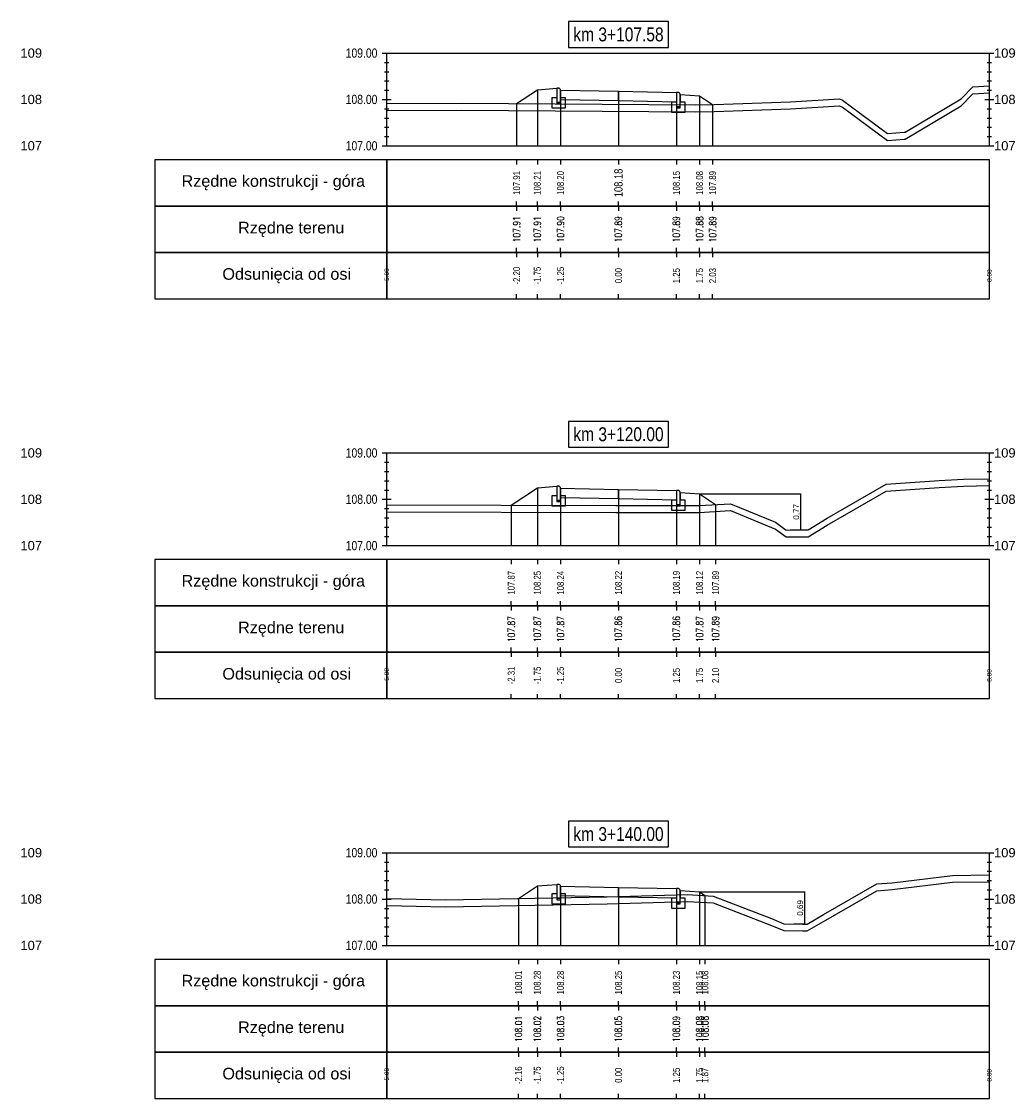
# Model space of a CAD drawing. Extents: x 7537626 to 7538805, y 5722894 to 5725486.
# Tile 55 of 90: x 7538474 to 7538496, y 5725387 to 5725410. Entities that reach past the tile are written whole.
import ezdxf

# ---------------------------------------------------------------- set-up
doc = ezdxf.new("R2010")
doc.units = 0
doc.header["$PDMODE"] = 35
doc.header["$PDSIZE"] = 0.3
for name, color, linetype in [('C-DROGI-PROFILE', 7, 'Continuous'), ('C-DROGI-PROFILE-ETYKIETY', 7, 'Continuous'), ('C-DROGI-PRZEKROJE-ETYKIETY', 7, 'Continuous'), ('C-POPRZECZKA-przekrój', 2, 'Continuous'), ('C-POPRZECZKA-widok', 1, 'Continuous')]:
    doc.layers.add(name, color=color, linetype=linetype)
for name, color, linetype, true_color in [('C-humus', 7, 'Continuous', 0x003df5), ('C-Teren', 7, 'Continuous', 0x005716), ('poprzeczki', 7, 'Continuous', 0x0000d6)]:
    doc.layers.add(name, color=color, linetype=linetype, true_color=true_color)
doc.styles.add('2mm08', font='arial.ttf', dxfattribs={"width": 0.8})
doc.styles.add('opis_50', font='arial.ttf', dxfattribs={"height": 0.125})
doc.styles.get("Standard").update_dxf_attribs({"font": 'arial.ttf'})
doc.dimstyles.new('OPIS_50', dxfattribs={"dimscale": 0.5, "dimtxt": 0.125, "dimasz": 0.25, "dimexe": 0.1, "dimexo": 0.15, "dimgap": 0.1, "dimtad": 1, "dimzin": 0, "dimtxsty": 'opis_50', "dimblk": 'ARCHTICK', "dimcen": 0.15, "dimdle": 0.1, "dimaunit": 2, "dimadec": 4, "dimazin": 0, "dimtfac": 1, "dimtmove": 0, "dimatfit": 3, "dimfxl": 1, "dimarcsym": 0})

# ---------------------------------------------------------------- blocks, each defined once
blk = doc.blocks.new('_ArchTick')
at = {"color": 0, "linetype": 'ByBlock', "const_width": 0.15}
blk.add_lwpolyline([(-0.5, -0.5), (0.5, 0.5)], dxfattribs=at)
blk = doc.blocks.new('*D153')
at = {"layer": 'Defpoints', "color": 0, "transparency": 16777216}
for p in [(7538489.068, 5725399.83), (7538491.124, 5725399.058), (7538491.248, 5725399.058)]:
    blk.add_point(p, dxfattribs=at)
at = {"layer": 'poprzeczki', "color": 0, "lineweight": -2, "transparency": 16777216}
for p, q in [((7538489.083, 5725399.83), (7538491.258, 5725399.83)), ((7538491.248, 5725399.84), (7538491.248, 5725399.048)), ((7538491.139, 5725399.058), (7538491.258, 5725399.058))]:
    blk.add_line(p, q, dxfattribs=at)
at = {"layer": 'poprzeczki', "color": 0, "lineweight": -2, "transparency": 16777216, "xscale": 0.025, "yscale": 0.025, "zscale": 0.025}
for p, rotation in [((7538491.248, 5725399.83), 90), ((7538491.248, 5725399.058), 270)]:
    blk.add_blockref('_ArchTick', p, dxfattribs=dict(at, rotation=rotation))
at = {"layer": 'poprzeczki', "color": 0, "transparency": 16777216, "insert": (7538491.163, 5725399.444), "char_height": 0.125, "attachment_point": 5, "rotation": 90, "style": 'opis_50'}
blk.add_mtext('0,77', dxfattribs=at)
blk = doc.blocks.new('*D154')
at = {"layer": 'Defpoints', "color": 0, "transparency": 16777216}
for p in [(7538489.068, 5725391.243), (7538491.084, 5725390.556), (7538491.333, 5725390.556)]:
    blk.add_point(p, dxfattribs=at)
at = {"layer": 'poprzeczki', "color": 0, "lineweight": -2, "transparency": 16777216}
for p, q in [((7538489.083, 5725391.243), (7538491.343, 5725391.243)), ((7538491.333, 5725391.253), (7538491.333, 5725390.546)), ((7538491.099, 5725390.556), (7538491.343, 5725390.556))]:
    blk.add_line(p, q, dxfattribs=at)
at = {"layer": 'poprzeczki', "color": 0, "lineweight": -2, "transparency": 16777216, "xscale": 0.025, "yscale": 0.025, "zscale": 0.025}
for p, rotation in [((7538491.333, 5725391.243), 90), ((7538491.333, 5725390.556), 270)]:
    blk.add_blockref('_ArchTick', p, dxfattribs=dict(at, rotation=rotation))
at = {"layer": 'poprzeczki', "color": 0, "transparency": 16777216, "insert": (7538491.248, 5725390.899), "char_height": 0.125, "attachment_point": 5, "rotation": 90, "style": 'opis_50'}
blk.add_mtext('0,69', dxfattribs=at)

msp = doc.modelspace()

# ---------------------------------------------------------------- linework, layer by layer
at = {"layer": 'C-DROGI-PROFILE', "color": 7, "linetype": 'Continuous', "lineweight": -3}
for p, q in [((7538485.122, 5725407.039), (7538485.122, 5725406.939)), ((7538485.568, 5725407.039), (7538485.568, 5725406.939)), ((7538486.068, 5725407.039), (7538486.068, 5725406.939)), ((7538487.318, 5725407.039), (7538487.318, 5725406.939)), ((7538488.568, 5725407.039), (7538488.568, 5725406.939)), ((7538489.068, 5725407.039), (7538489.068, 5725406.939)), ((7538489.349, 5725407.039), (7538489.349, 5725406.939)), ((7538485.122, 5725406.039), (7538485.122, 5725406.139)), ((7538485.568, 5725406.039), (7538485.568, 5725406.139)), ((7538486.068, 5725406.039), (7538486.068, 5725406.139)), ((7538487.318, 5725406.039), (7538487.318, 5725406.139)), ((7538488.568, 5725406.039), (7538488.568, 5725406.139)), ((7538489.068, 5725406.039), (7538489.068, 5725406.139)), ((7538489.349, 5725406.039), (7538489.349, 5725406.139)), ((7538485.122, 5725406.039), (7538485.122, 5725405.939)), ((7538485.568, 5725406.039), (7538485.568, 5725405.939)), ((7538486.068, 5725406.039), (7538486.068, 5725405.939)), ((7538487.318, 5725406.039), (7538487.318, 5725405.939)), ((7538488.568, 5725406.039), (7538488.568, 5725405.939)), ((7538489.068, 5725406.039), (7538489.068, 5725405.939)), ((7538489.349, 5725406.039), (7538489.349, 5725405.939)), ((7538485.122, 5725405.039), (7538485.122, 5725405.139)), ((7538485.568, 5725405.039), (7538485.568, 5725405.139)), ((7538486.068, 5725405.039), (7538486.068, 5725405.139)), ((7538487.318, 5725405.039), (7538487.318, 5725405.139)), ((7538488.568, 5725405.039), (7538488.568, 5725405.139)), ((7538489.068, 5725405.039), (7538489.068, 5725405.139)), ((7538489.349, 5725405.039), (7538489.349, 5725405.139)), ((7538485.122, 5725405.039), (7538485.122, 5725404.939)), ((7538485.568, 5725405.039), (7538485.568, 5725404.939)), ((7538486.068, 5725405.039), (7538486.068, 5725404.939)), ((7538487.318, 5725405.039), (7538487.318, 5725404.939)), ((7538488.568, 5725405.039), (7538488.568, 5725404.939)), ((7538489.068, 5725405.039), (7538489.068, 5725404.939)), ((7538489.349, 5725405.039), (7538489.349, 5725404.939)), ((7538485.122, 5725404.039), (7538485.122, 5725404.139)), ((7538485.568, 5725404.039), (7538485.568, 5725404.139)), ((7538486.068, 5725404.039), (7538486.068, 5725404.139)), ((7538487.318, 5725404.039), (7538487.318, 5725404.139)), ((7538488.568, 5725404.039), (7538488.568, 5725404.139)), ((7538489.068, 5725404.039), (7538489.068, 5725404.139)), ((7538489.349, 5725404.039), (7538489.349, 5725404.139)), ((7538485.006, 5725398.414), (7538485.006, 5725398.314)), ((7538485.568, 5725398.414), (7538485.568, 5725398.314)), ((7538486.068, 5725398.414), (7538486.068, 5725398.314)), ((7538487.318, 5725398.414), (7538487.318, 5725398.314)), ((7538488.568, 5725398.414), (7538488.568, 5725398.314)), ((7538489.068, 5725398.414), (7538489.068, 5725398.314)), ((7538489.414, 5725398.414), (7538489.414, 5725398.314)), ((7538485.006, 5725397.414), (7538485.006, 5725397.514)), ((7538485.568, 5725397.414), (7538485.568, 5725397.514)), ((7538486.068, 5725397.414), (7538486.068, 5725397.514)), ((7538487.318, 5725397.414), (7538487.318, 5725397.514)), ((7538488.568, 5725397.414), (7538488.568, 5725397.514)), ((7538489.068, 5725397.414), (7538489.068, 5725397.514)), ((7538489.414, 5725397.414), (7538489.414, 5725397.514)), ((7538485.006, 5725397.414), (7538485.006, 5725397.314)), ((7538485.568, 5725397.414), (7538485.568, 5725397.314)), ((7538486.068, 5725397.414), (7538486.068, 5725397.314)), ((7538487.318, 5725397.414), (7538487.318, 5725397.314)), ((7538488.568, 5725397.414), (7538488.568, 5725397.314)), ((7538489.068, 5725397.414), (7538489.068, 5725397.314)), ((7538489.414, 5725397.414), (7538489.414, 5725397.314)), ((7538485.006, 5725396.414), (7538485.006, 5725396.514)), ((7538485.006, 5725396.414), (7538485.006, 5725396.314)), ((7538485.568, 5725396.414), (7538485.568, 5725396.514)), ((7538485.568, 5725396.414), (7538485.568, 5725396.314)), ((7538486.068, 5725396.414), (7538486.068, 5725396.514)), ((7538486.068, 5725396.414), (7538486.068, 5725396.314)), ((7538487.318, 5725396.414), (7538487.318, 5725396.514)), ((7538487.318, 5725396.414), (7538487.318, 5725396.314)), ((7538488.568, 5725396.414), (7538488.568, 5725396.514)), ((7538488.568, 5725396.414), (7538488.568, 5725396.314)), ((7538489.068, 5725396.414), (7538489.068, 5725396.514)), ((7538489.068, 5725396.414), (7538489.068, 5725396.314)), ((7538489.414, 5725396.414), (7538489.414, 5725396.514)), ((7538489.414, 5725396.414), (7538489.414, 5725396.314)), ((7538485.006, 5725395.414), (7538485.006, 5725395.514)), ((7538485.568, 5725395.414), (7538485.568, 5725395.514)), ((7538486.068, 5725395.414), (7538486.068, 5725395.514)), ((7538487.318, 5725395.414), (7538487.318, 5725395.514)), ((7538488.568, 5725395.414), (7538488.568, 5725395.514)), ((7538489.068, 5725395.414), (7538489.068, 5725395.514)), ((7538489.414, 5725395.414), (7538489.414, 5725395.514)), ((7538485.162, 5725389.789), (7538485.162, 5725389.689)), ((7538485.568, 5725389.789), (7538485.568, 5725389.689)), ((7538486.068, 5725389.789), (7538486.068, 5725389.689)), ((7538487.318, 5725389.789), (7538487.318, 5725389.689)), ((7538488.568, 5725389.789), (7538488.568, 5725389.689)), ((7538489.068, 5725389.789), (7538489.068, 5725389.689)), ((7538489.183, 5725389.789), (7538489.183, 5725389.689)), ((7538485.162, 5725388.789), (7538485.162, 5725388.889)), ((7538485.568, 5725388.789), (7538485.568, 5725388.889)), ((7538486.068, 5725388.789), (7538486.068, 5725388.889)), ((7538487.318, 5725388.789), (7538487.318, 5725388.889)), ((7538488.568, 5725388.789), (7538488.568, 5725388.889)), ((7538489.068, 5725388.789), (7538489.068, 5725388.889)), ((7538489.183, 5725388.789), (7538489.183, 5725388.889)), ((7538485.162, 5725388.789), (7538485.162, 5725388.689)), ((7538485.568, 5725388.789), (7538485.568, 5725388.689)), ((7538486.068, 5725388.789), (7538486.068, 5725388.689)), ((7538487.318, 5725388.789), (7538487.318, 5725388.689)), ((7538488.568, 5725388.789), (7538488.568, 5725388.689)), ((7538489.068, 5725388.789), (7538489.068, 5725388.689)), ((7538489.183, 5725388.789), (7538489.183, 5725388.689)), ((7538485.162, 5725387.789), (7538485.162, 5725387.889)), ((7538485.162, 5725387.789), (7538485.162, 5725387.689)), ((7538485.568, 5725387.789), (7538485.568, 5725387.889)), ((7538485.568, 5725387.789), (7538485.568, 5725387.689)), ((7538486.068, 5725387.789), (7538486.068, 5725387.889)), ((7538486.068, 5725387.789), (7538486.068, 5725387.689)), ((7538487.318, 5725387.789), (7538487.318, 5725387.889)), ((7538487.318, 5725387.789), (7538487.318, 5725387.689)), ((7538488.568, 5725387.789), (7538488.568, 5725387.889)), ((7538488.568, 5725387.789), (7538488.568, 5725387.689)), ((7538489.068, 5725387.789), (7538489.068, 5725387.889)), ((7538489.068, 5725387.789), (7538489.068, 5725387.689)), ((7538489.183, 5725387.789), (7538489.183, 5725387.889)), ((7538489.183, 5725387.789), (7538489.183, 5725387.689)), ((7538485.162, 5725386.789), (7538485.162, 5725386.889)), ((7538485.568, 5725386.789), (7538485.568, 5725386.889)), ((7538486.068, 5725386.789), (7538486.068, 5725386.889)), ((7538487.318, 5725386.789), (7538487.318, 5725386.889)), ((7538488.568, 5725386.789), (7538488.568, 5725386.889)), ((7538489.068, 5725386.789), (7538489.068, 5725386.889)), ((7538489.183, 5725386.789), (7538489.183, 5725386.889))]:
    msp.add_line(p, q, dxfattribs=at)
at = {"layer": 'C-DROGI-PROFILE', "color": 1, "linetype": 'Continuous', "lineweight": -3}
for points in [[(7538482.318, 5725406.039), (7538482.318, 5725407.039), (7538477.318, 5725407.039), (7538477.318, 5725406.039)], [(7538482.318, 5725406.039), (7538495.318, 5725406.039), (7538495.318, 5725407.039), (7538482.318, 5725407.039)], [(7538482.318, 5725405.039), (7538482.318, 5725406.039), (7538477.318, 5725406.039), (7538477.318, 5725405.039)], [(7538482.318, 5725405.039), (7538495.318, 5725405.039), (7538495.318, 5725406.039), (7538482.318, 5725406.039)], [(7538482.318, 5725404.039), (7538482.318, 5725405.039), (7538477.318, 5725405.039), (7538477.318, 5725404.039)], [(7538482.318, 5725404.039), (7538495.318, 5725404.039), (7538495.318, 5725405.039), (7538482.318, 5725405.039)], [(7538482.318, 5725397.414), (7538482.318, 5725398.414), (7538477.318, 5725398.414), (7538477.318, 5725397.414)], [(7538482.318, 5725397.414), (7538495.318, 5725397.414), (7538495.318, 5725398.414), (7538482.318, 5725398.414)], [(7538482.318, 5725396.414), (7538482.318, 5725397.414), (7538477.318, 5725397.414), (7538477.318, 5725396.414)], [(7538482.318, 5725396.414), (7538495.318, 5725396.414), (7538495.318, 5725397.414), (7538482.318, 5725397.414)], [(7538482.318, 5725395.414), (7538482.318, 5725396.414), (7538477.318, 5725396.414), (7538477.318, 5725395.414)], [(7538482.318, 5725395.414), (7538495.318, 5725395.414), (7538495.318, 5725396.414), (7538482.318, 5725396.414)], [(7538482.318, 5725388.789), (7538482.318, 5725389.789), (7538477.318, 5725389.789), (7538477.318, 5725388.789)], [(7538482.318, 5725388.789), (7538495.318, 5725388.789), (7538495.318, 5725389.789), (7538482.318, 5725389.789)], [(7538482.318, 5725387.789), (7538482.318, 5725388.789), (7538477.318, 5725388.789), (7538477.318, 5725387.789)], [(7538482.318, 5725387.789), (7538495.318, 5725387.789), (7538495.318, 5725388.789), (7538482.318, 5725388.789)], [(7538482.318, 5725386.789), (7538482.318, 5725387.789), (7538477.318, 5725387.789), (7538477.318, 5725386.789)], [(7538482.318, 5725386.789), (7538495.318, 5725386.789), (7538495.318, 5725387.789), (7538482.318, 5725387.789)]]:
    msp.add_3dface(points, dxfattribs=at)
at = {"layer": 'C-DROGI-PRZEKROJE-ETYKIETY', "color": 1, "linetype": 'Continuous', "lineweight": -3}
for p, q in [((7538485.568, 5725408.546), (7538485.568, 5725407.339)), ((7538486.068, 5725408.54), (7538486.068, 5725407.339)), ((7538487.318, 5725408.515), (7538487.318, 5725407.339)), ((7538488.568, 5725408.49), (7538488.568, 5725407.339)), ((7538489.068, 5725408.416), (7538489.068, 5725407.339)), ((7538485.122, 5725408.249), (7538485.122, 5725407.339)), ((7538489.349, 5725408.229), (7538489.349, 5725407.339)), ((7538485.568, 5725399.96), (7538485.568, 5725398.714)), ((7538486.068, 5725399.954), (7538486.068, 5725398.714)), ((7538487.318, 5725399.929), (7538487.318, 5725398.714)), ((7538488.568, 5725399.904), (7538488.568, 5725398.714)), ((7538489.068, 5725399.83), (7538489.068, 5725398.714)), ((7538485.006, 5725399.586), (7538485.006, 5725398.714)), ((7538489.414, 5725399.6), (7538489.414, 5725398.714)), ((7538485.568, 5725391.373), (7538485.568, 5725390.089)), ((7538486.068, 5725391.367), (7538486.068, 5725390.089)), ((7538487.318, 5725391.342), (7538487.318, 5725390.089)), ((7538488.568, 5725391.317), (7538488.568, 5725390.089)), ((7538489.068, 5725391.243), (7538489.068, 5725390.089)), ((7538485.162, 5725391.102), (7538485.162, 5725390.089)), ((7538489.183, 5725391.166), (7538489.183, 5725390.089))]:
    msp.add_line(p, q, dxfattribs=at)
at = {"layer": 'C-humus'}
for p, q in [((7538494.707, 5725408.205), (7538494.965, 5725408.461)), ((7538494.965, 5725408.461), (7538495.318, 5725408.484)), ((7538491.026, 5725408.139), (7538492.087, 5725408.201)), ((7538492.087, 5725408.201), (7538492.15, 5725408.175)), ((7538492.15, 5725408.175), (7538493.122, 5725407.454)), ((7538493.504, 5725407.482), (7538494.707, 5725408.205)), ((7538482.318, 5725408.1), (7538483.935, 5725408.107)), ((7538483.935, 5725408.107), (7538488.987, 5725408.072)), ((7538488.987, 5725408.072), (7538489.383, 5725408.08)), ((7538489.383, 5725408.08), (7538491.026, 5725408.139)), ((7538493.122, 5725407.454), (7538493.482, 5725407.482)), ((7538493.482, 5725407.482), (7538493.504, 5725407.482)), ((7538491.822, 5725399.154), (7538493.093, 5725399.891)), ((7538493.093, 5725399.891), (7538494.237, 5725399.971)), ((7538494.237, 5725399.971), (7538494.758, 5725400.001)), ((7538494.758, 5725400.001), (7538495.318, 5725400.009)), ((7538482.318, 5725399.444), (7538487.258, 5725399.428)), ((7538487.258, 5725399.428), (7538489.062, 5725399.429)), ((7538489.062, 5725399.429), (7538489.738, 5725399.469)), ((7538489.738, 5725399.469), (7538490.706, 5725399.072)), ((7538491.412, 5725398.908), (7538491.822, 5725399.154)), ((7538490.706, 5725399.072), (7538490.938, 5725398.901)), ((7538490.938, 5725398.901), (7538491.024, 5725398.908)), ((7538491.024, 5725398.908), (7538491.412, 5725398.908)), ((7538493.223, 5725391.294), (7538494.522, 5725391.452)), ((7538494.522, 5725391.452), (7538495.318, 5725391.464)), ((7538491.738, 5725390.606), (7538492.891, 5725391.271)), ((7538492.891, 5725391.271), (7538493.223, 5725391.294)), ((7538482.318, 5725390.951), (7538483.587, 5725390.925)), ((7538483.587, 5725390.925), (7538487.072, 5725390.985)), ((7538487.072, 5725390.985), (7538488.808, 5725391.037)), ((7538488.808, 5725391.037), (7538489.361, 5725391.006)), ((7538489.361, 5725391.006), (7538490.617, 5725390.519)), ((7538490.617, 5725390.519), (7538490.885, 5725390.409)), ((7538491.388, 5725390.402), (7538491.738, 5725390.606)), ((7538490.885, 5725390.409), (7538491.284, 5725390.402)), ((7538491.284, 5725390.402), (7538491.388, 5725390.402))]:
    msp.add_line(p, q, dxfattribs=at)
at = {"layer": 'C-POPRZECZKA-przekrój', "color": 2, "linetype": 'Continuous', "lineweight": -3}
for p, q in [((7538485.122, 5725408.249), (7538485.568, 5725408.546)), ((7538485.568, 5725408.546), (7538485.988, 5725408.58)), ((7538485.888, 5725408.15), (7538485.888, 5725408.38)), ((7538485.888, 5725408.38), (7538485.988, 5725408.38)), ((7538486.028, 5725408.58), (7538485.988, 5725408.58)), ((7538485.988, 5725408.58), (7538485.988, 5725408.25)), ((7538485.988, 5725408.38), (7538485.988, 5725408.28)), ((7538486.033, 5725408.579), (7538486.028, 5725408.58)), ((7538486.042, 5725408.577), (7538486.033, 5725408.579)), ((7538486.05, 5725408.573), (7538486.042, 5725408.577)), ((7538486.056, 5725408.568), (7538486.05, 5725408.573)), ((7538486.061, 5725408.563), (7538486.056, 5725408.568)), ((7538486.065, 5725408.555), (7538486.061, 5725408.563)), ((7538486.067, 5725408.547), (7538486.065, 5725408.555)), ((7538486.068, 5725408.54), (7538486.067, 5725408.547)), ((7538486.068, 5725408.54), (7538487.318, 5725408.515)), ((7538486.068, 5725408.54), (7538486.069, 5725408.34)), ((7538486.068, 5725408.25), (7538486.068, 5725408.54)), ((7538486.068, 5725408.54), (7538486.068, 5725408.38)), ((7538486.068, 5725408.38), (7538486.168, 5725408.38)), ((7538486.168, 5725408.38), (7538486.168, 5725408.15)), ((7538487.318, 5725408.315), (7538487.318, 5725408.515)), ((7538487.318, 5725408.515), (7538488.568, 5725408.49)), ((7538488.568, 5725408.49), (7538488.567, 5725408.29)), ((7538488.608, 5725408.49), (7538488.568, 5725408.49)), ((7538488.568, 5725408.49), (7538488.568, 5725408.16)), ((7538488.613, 5725408.489), (7538488.608, 5725408.49)), ((7538488.622, 5725408.487), (7538488.613, 5725408.489)), ((7538488.63, 5725408.483), (7538488.622, 5725408.487)), ((7538488.636, 5725408.478), (7538488.63, 5725408.483)), ((7538488.641, 5725408.473), (7538488.636, 5725408.478)), ((7538488.645, 5725408.465), (7538488.641, 5725408.473)), ((7538488.647, 5725408.457), (7538488.645, 5725408.465)), ((7538488.648, 5725408.45), (7538488.647, 5725408.457)), ((7538488.648, 5725408.16), (7538488.648, 5725408.45)), ((7538488.648, 5725408.45), (7538488.648, 5725408.29)), ((7538488.648, 5725408.45), (7538489.068, 5725408.416)), ((7538489.068, 5725408.416), (7538489.349, 5725408.229)), ((7538486.168, 5725408.15), (7538485.888, 5725408.15)), ((7538485.988, 5725408.28), (7538486.068, 5725408.28)), ((7538485.988, 5725408.25), (7538486.068, 5725408.25)), ((7538486.069, 5725408.34), (7538487.318, 5725408.315)), ((7538487.318, 5725408.315), (7538488.567, 5725408.29)), ((7538488.468, 5725408.06), (7538488.468, 5725408.29)), ((7538488.468, 5725408.29), (7538488.568, 5725408.29)), ((7538488.568, 5725408.29), (7538488.568, 5725408.19)), ((7538488.568, 5725408.19), (7538488.648, 5725408.19)), ((7538488.568, 5725408.16), (7538488.648, 5725408.16)), ((7538488.648, 5725408.29), (7538488.748, 5725408.29)), ((7538488.748, 5725408.29), (7538488.748, 5725408.06)), ((7538488.748, 5725408.06), (7538488.468, 5725408.06)), ((7538485.006, 5725399.586), (7538485.568, 5725399.96)), ((7538485.568, 5725399.96), (7538485.988, 5725399.994)), ((7538485.888, 5725399.564), (7538485.888, 5725399.794)), ((7538485.888, 5725399.794), (7538485.988, 5725399.794)), ((7538486.028, 5725399.994), (7538485.988, 5725399.994)), ((7538485.988, 5725399.994), (7538485.988, 5725399.664)), ((7538485.988, 5725399.794), (7538485.988, 5725399.694)), ((7538486.033, 5725399.994), (7538486.028, 5725399.994)), ((7538486.042, 5725399.992), (7538486.033, 5725399.994)), ((7538486.05, 5725399.987), (7538486.042, 5725399.992)), ((7538486.056, 5725399.982), (7538486.05, 5725399.987)), ((7538486.061, 5725399.977), (7538486.056, 5725399.982)), ((7538486.065, 5725399.97), (7538486.061, 5725399.977)), ((7538486.067, 5725399.961), (7538486.065, 5725399.97)), ((7538486.068, 5725399.954), (7538486.067, 5725399.961)), ((7538486.068, 5725399.954), (7538487.318, 5725399.929)), ((7538486.068, 5725399.954), (7538486.069, 5725399.754)), ((7538486.068, 5725399.664), (7538486.068, 5725399.954)), ((7538486.068, 5725399.954), (7538486.068, 5725399.794)), ((7538486.068, 5725399.794), (7538486.168, 5725399.794)), ((7538486.168, 5725399.794), (7538486.168, 5725399.564)), ((7538487.318, 5725399.729), (7538487.318, 5725399.929)), ((7538487.318, 5725399.929), (7538488.568, 5725399.904)), ((7538488.568, 5725399.904), (7538488.567, 5725399.704)), ((7538488.608, 5725399.904), (7538488.568, 5725399.904)), ((7538488.568, 5725399.904), (7538488.568, 5725399.574)), ((7538488.613, 5725399.904), (7538488.608, 5725399.904)), ((7538488.622, 5725399.902), (7538488.613, 5725399.904)), ((7538488.63, 5725399.897), (7538488.622, 5725399.902)), ((7538488.636, 5725399.892), (7538488.63, 5725399.897)), ((7538488.641, 5725399.887), (7538488.636, 5725399.892)), ((7538488.645, 5725399.88), (7538488.641, 5725399.887)), ((7538488.647, 5725399.871), (7538488.645, 5725399.88)), ((7538488.648, 5725399.864), (7538488.647, 5725399.871)), ((7538488.648, 5725399.574), (7538488.648, 5725399.864)), ((7538488.648, 5725399.864), (7538488.648, 5725399.704)), ((7538488.648, 5725399.864), (7538489.068, 5725399.83)), ((7538489.068, 5725399.83), (7538489.414, 5725399.6)), ((7538486.168, 5725399.564), (7538485.888, 5725399.564)), ((7538485.988, 5725399.694), (7538486.068, 5725399.694)), ((7538485.988, 5725399.664), (7538486.068, 5725399.664)), ((7538486.069, 5725399.754), (7538487.318, 5725399.729)), ((7538487.318, 5725399.729), (7538488.567, 5725399.704)), ((7538488.468, 5725399.474), (7538488.468, 5725399.704)), ((7538488.468, 5725399.704), (7538488.568, 5725399.704)), ((7538488.568, 5725399.704), (7538488.568, 5725399.604)), ((7538488.568, 5725399.604), (7538488.648, 5725399.604)), ((7538488.568, 5725399.574), (7538488.648, 5725399.574)), ((7538488.648, 5725399.704), (7538488.748, 5725399.704)), ((7538488.748, 5725399.704), (7538488.748, 5725399.474)), ((7538488.748, 5725399.474), (7538488.468, 5725399.474)), ((7538485.162, 5725391.102), (7538485.568, 5725391.373)), ((7538485.568, 5725391.373), (7538485.988, 5725391.407)), ((7538485.888, 5725390.977), (7538485.888, 5725391.207)), ((7538485.888, 5725391.207), (7538485.988, 5725391.207)), ((7538486.028, 5725391.407), (7538485.988, 5725391.407)), ((7538485.988, 5725391.407), (7538485.988, 5725391.077)), ((7538485.988, 5725391.207), (7538485.988, 5725391.107)), ((7538486.033, 5725391.406), (7538486.028, 5725391.407)), ((7538486.042, 5725391.404), (7538486.033, 5725391.406)), ((7538486.05, 5725391.4), (7538486.042, 5725391.404)), ((7538486.056, 5725391.395), (7538486.05, 5725391.4)), ((7538486.061, 5725391.39), (7538486.056, 5725391.395)), ((7538486.065, 5725391.382), (7538486.061, 5725391.39)), ((7538486.067, 5725391.374), (7538486.065, 5725391.382)), ((7538486.068, 5725391.367), (7538486.067, 5725391.374)), ((7538486.068, 5725391.367), (7538487.318, 5725391.342)), ((7538486.068, 5725391.367), (7538486.069, 5725391.167)), ((7538486.068, 5725391.077), (7538486.068, 5725391.367)), ((7538486.068, 5725391.367), (7538486.068, 5725391.207)), ((7538486.068, 5725391.207), (7538486.168, 5725391.207)), ((7538486.168, 5725391.207), (7538486.168, 5725390.977)), ((7538487.318, 5725391.142), (7538487.318, 5725391.342)), ((7538487.318, 5725391.342), (7538488.568, 5725391.317)), ((7538488.568, 5725391.317), (7538488.567, 5725391.117)), ((7538488.608, 5725391.317), (7538488.568, 5725391.317)), ((7538488.568, 5725391.317), (7538488.568, 5725390.987)), ((7538488.613, 5725391.316), (7538488.608, 5725391.317)), ((7538488.622, 5725391.314), (7538488.613, 5725391.316)), ((7538488.63, 5725391.31), (7538488.622, 5725391.314)), ((7538488.636, 5725391.305), (7538488.63, 5725391.31)), ((7538488.641, 5725391.3), (7538488.636, 5725391.305)), ((7538488.645, 5725391.292), (7538488.641, 5725391.3)), ((7538488.647, 5725391.284), (7538488.645, 5725391.292)), ((7538488.648, 5725391.277), (7538488.647, 5725391.284)), ((7538488.648, 5725390.987), (7538488.648, 5725391.277)), ((7538488.648, 5725391.277), (7538488.648, 5725391.117)), ((7538488.648, 5725391.277), (7538489.068, 5725391.243)), ((7538489.068, 5725391.243), (7538489.183, 5725391.166)), ((7538486.168, 5725390.977), (7538485.888, 5725390.977)), ((7538485.988, 5725391.107), (7538486.068, 5725391.107)), ((7538485.988, 5725391.077), (7538486.068, 5725391.077)), ((7538486.069, 5725391.167), (7538487.318, 5725391.142)), ((7538487.318, 5725391.142), (7538488.567, 5725391.117)), ((7538488.468, 5725390.887), (7538488.468, 5725391.117)), ((7538488.468, 5725391.117), (7538488.568, 5725391.117)), ((7538488.568, 5725391.117), (7538488.568, 5725391.017)), ((7538488.568, 5725391.017), (7538488.648, 5725391.017)), ((7538488.568, 5725390.987), (7538488.648, 5725390.987)), ((7538488.648, 5725391.117), (7538488.748, 5725391.117)), ((7538488.748, 5725391.117), (7538488.748, 5725390.887)), ((7538488.748, 5725390.887), (7538488.468, 5725390.887))]:
    msp.add_line(p, q, dxfattribs=at)
at = {"layer": 'C-POPRZECZKA-widok', "color": 1, "linetype": 'Continuous', "lineweight": -3}
for p, q in [((7538482.218, 5725409.339), (7538495.418, 5725409.339)), ((7538482.318, 5725407.339), (7538482.318, 5725409.339)), ((7538495.318, 5725407.339), (7538495.318, 5725409.339)), ((7538482.268, 5725409.139), (7538482.368, 5725409.139)), ((7538495.268, 5725409.139), (7538495.368, 5725409.139)), ((7538482.268, 5725408.939), (7538482.368, 5725408.939)), ((7538495.268, 5725408.939), (7538495.368, 5725408.939)), ((7538482.268, 5725408.739), (7538482.368, 5725408.739)), ((7538495.268, 5725408.739), (7538495.368, 5725408.739)), ((7538482.268, 5725408.539), (7538482.368, 5725408.539)), ((7538495.268, 5725408.539), (7538495.368, 5725408.539)), ((7538482.218, 5725408.339), (7538482.418, 5725408.339)), ((7538482.268, 5725408.339), (7538482.368, 5725408.339)), ((7538495.218, 5725408.339), (7538495.418, 5725408.339)), ((7538495.268, 5725408.339), (7538495.368, 5725408.339)), ((7538482.268, 5725408.139), (7538482.368, 5725408.139)), ((7538482.268, 5725407.939), (7538482.368, 5725407.939)), ((7538495.268, 5725408.139), (7538495.368, 5725408.139)), ((7538495.268, 5725407.939), (7538495.368, 5725407.939)), ((7538482.268, 5725407.739), (7538482.368, 5725407.739)), ((7538495.268, 5725407.739), (7538495.368, 5725407.739)), ((7538482.268, 5725407.539), (7538482.368, 5725407.539)), ((7538495.268, 5725407.539), (7538495.368, 5725407.539)), ((7538482.218, 5725407.339), (7538495.418, 5725407.339)), ((7538482.218, 5725400.714), (7538495.418, 5725400.714)), ((7538482.318, 5725398.714), (7538482.318, 5725400.714)), ((7538495.318, 5725398.714), (7538495.318, 5725400.714)), ((7538482.268, 5725400.514), (7538482.368, 5725400.514)), ((7538495.268, 5725400.514), (7538495.368, 5725400.514)), ((7538482.268, 5725400.314), (7538482.368, 5725400.314)), ((7538495.268, 5725400.314), (7538495.368, 5725400.314)), ((7538482.268, 5725400.114), (7538482.368, 5725400.114)), ((7538495.268, 5725400.114), (7538495.368, 5725400.114)), ((7538482.268, 5725399.914), (7538482.368, 5725399.914)), ((7538495.268, 5725399.914), (7538495.368, 5725399.914)), ((7538482.218, 5725399.714), (7538482.418, 5725399.714)), ((7538482.268, 5725399.714), (7538482.368, 5725399.714)), ((7538495.218, 5725399.714), (7538495.418, 5725399.714)), ((7538495.268, 5725399.714), (7538495.368, 5725399.714)), ((7538482.268, 5725399.514), (7538482.368, 5725399.514)), ((7538482.268, 5725399.314), (7538482.368, 5725399.314)), ((7538495.268, 5725399.514), (7538495.368, 5725399.514)), ((7538495.268, 5725399.314), (7538495.368, 5725399.314)), ((7538482.268, 5725399.114), (7538482.368, 5725399.114)), ((7538495.268, 5725399.114), (7538495.368, 5725399.114)), ((7538482.268, 5725398.914), (7538482.368, 5725398.914)), ((7538495.268, 5725398.914), (7538495.368, 5725398.914)), ((7538482.218, 5725398.714), (7538495.418, 5725398.714)), ((7538482.218, 5725392.089), (7538495.418, 5725392.089)), ((7538482.268, 5725391.889), (7538482.368, 5725391.889)), ((7538482.318, 5725390.089), (7538482.318, 5725392.089)), ((7538495.268, 5725391.889), (7538495.368, 5725391.889)), ((7538495.318, 5725390.089), (7538495.318, 5725392.089)), ((7538482.268, 5725391.689), (7538482.368, 5725391.689)), ((7538495.268, 5725391.689), (7538495.368, 5725391.689)), ((7538482.268, 5725391.489), (7538482.368, 5725391.489)), ((7538495.268, 5725391.489), (7538495.368, 5725391.489)), ((7538482.268, 5725391.289), (7538482.368, 5725391.289)), ((7538495.268, 5725391.289), (7538495.368, 5725391.289)), ((7538482.218, 5725391.089), (7538482.418, 5725391.089)), ((7538482.268, 5725391.089), (7538482.368, 5725391.089)), ((7538495.218, 5725391.089), (7538495.418, 5725391.089)), ((7538495.268, 5725391.089), (7538495.368, 5725391.089)), ((7538482.268, 5725390.889), (7538482.368, 5725390.889)), ((7538495.268, 5725390.889), (7538495.368, 5725390.889)), ((7538482.268, 5725390.689), (7538482.368, 5725390.689)), ((7538482.268, 5725390.489), (7538482.368, 5725390.489)), ((7538495.268, 5725390.689), (7538495.368, 5725390.689)), ((7538495.268, 5725390.489), (7538495.368, 5725390.489)), ((7538482.268, 5725390.289), (7538482.368, 5725390.289)), ((7538495.268, 5725390.289), (7538495.368, 5725390.289)), ((7538482.218, 5725390.089), (7538495.418, 5725390.089))]:
    msp.add_line(p, q, dxfattribs=at)
at = {"layer": 'C-POPRZECZKA-widok', "color": 3, "linetype": 'Continuous', "lineweight": -3}
for points in [[(7538486.238, 5725409.464), (7538488.398, 5725409.464), (7538488.398, 5725410.021), (7538486.238, 5725410.021)], [(7538486.238, 5725400.839), (7538488.398, 5725400.839), (7538488.398, 5725401.396), (7538486.238, 5725401.396)], [(7538486.238, 5725392.214), (7538488.398, 5725392.214), (7538488.398, 5725392.771), (7538486.238, 5725392.771)]]:
    msp.add_3dface(points, dxfattribs=at)
at = {"layer": 'C-Teren'}
for p, q in [((7538494.707, 5725408.355), (7538494.965, 5725408.611)), ((7538494.965, 5725408.611), (7538495.318, 5725408.634)), ((7538482.318, 5725408.25), (7538483.935, 5725408.257)), ((7538483.935, 5725408.257), (7538488.987, 5725408.222)), ((7538488.987, 5725408.222), (7538489.383, 5725408.23)), ((7538489.383, 5725408.23), (7538491.026, 5725408.289)), ((7538491.026, 5725408.289), (7538492.087, 5725408.351)), ((7538492.087, 5725408.351), (7538492.15, 5725408.325)), ((7538492.15, 5725408.325), (7538493.122, 5725407.604)), ((7538493.504, 5725407.632), (7538494.707, 5725408.355)), ((7538493.122, 5725407.604), (7538493.482, 5725407.632)), ((7538493.482, 5725407.632), (7538493.504, 5725407.632)), ((7538491.822, 5725399.304), (7538493.093, 5725400.041)), ((7538493.093, 5725400.041), (7538494.237, 5725400.121)), ((7538494.237, 5725400.121), (7538494.758, 5725400.151)), ((7538494.758, 5725400.151), (7538495.318, 5725400.159)), ((7538482.318, 5725399.594), (7538487.258, 5725399.578)), ((7538487.258, 5725399.578), (7538489.062, 5725399.579)), ((7538489.062, 5725399.579), (7538489.738, 5725399.619)), ((7538489.738, 5725399.619), (7538490.706, 5725399.222)), ((7538490.706, 5725399.222), (7538490.938, 5725399.051)), ((7538491.412, 5725399.058), (7538491.822, 5725399.304)), ((7538490.938, 5725399.051), (7538491.024, 5725399.058)), ((7538491.024, 5725399.058), (7538491.412, 5725399.058)), ((7538491.738, 5725390.756), (7538492.891, 5725391.421)), ((7538492.891, 5725391.421), (7538493.223, 5725391.444)), ((7538493.223, 5725391.444), (7538494.522, 5725391.602)), ((7538494.522, 5725391.602), (7538495.318, 5725391.614)), ((7538487.072, 5725391.135), (7538488.808, 5725391.187)), ((7538488.808, 5725391.187), (7538489.361, 5725391.156)), ((7538482.318, 5725391.101), (7538483.587, 5725391.075)), ((7538483.587, 5725391.075), (7538487.072, 5725391.135)), ((7538489.361, 5725391.156), (7538490.617, 5725390.669)), ((7538491.388, 5725390.552), (7538491.738, 5725390.756)), ((7538490.617, 5725390.669), (7538490.885, 5725390.559)), ((7538490.885, 5725390.559), (7538491.284, 5725390.552)), ((7538491.284, 5725390.552), (7538491.388, 5725390.552))]:
    msp.add_line(p, q, dxfattribs=at)

# ---------------------------------------------------------------- texts
at = {"layer": 'C-DROGI-PROFILE', "color": 2}
for s, p in [('Rzędne konstrukcji - góra', (7538477.893, 5725406.456)), ('Rzędne terenu', (7538479.113, 5725405.45)), ('Odsunięcia od osi', (7538478.774, 5725404.45)), ('Rzędne konstrukcji - góra', (7538477.893, 5725397.831)), ('Rzędne terenu', (7538479.113, 5725396.825)), ('Odsunięcia od osi', (7538478.774, 5725395.825)), ('Rzędne konstrukcji - góra', (7538477.893, 5725389.206)), ('Rzędne terenu', (7538479.113, 5725388.2)), ('Odsunięcia od osi', (7538478.774, 5725387.2))]:
    msp.add_text(s, height=0.25, dxfattribs=at).set_placement(p)
at = {"layer": 'C-DROGI-PROFILE-ETYKIETY', "color": 1, "linetype": 'Continuous', "lineweight": -3, "attachment_point": 5, "rotation": 90, "style": '2mm08'}
for s, insert, char_height in [('107.91', (7538485.122, 5725406.539), 0.15), ('108.21', (7538485.568, 5725406.539), 0.15), ('108.20', (7538486.068, 5725406.539), 0.15), ('108.18', (7538487.318, 5725406.539), 0.18), ('108.15', (7538488.568, 5725406.539), 0.15), ('108.08', (7538489.068, 5725406.539), 0.15), ('107.89', (7538489.349, 5725406.539), 0.15), ('{\\Fsimplex.shx|c238;107.91}', (7538485.122, 5725405.539), 0.15), ('{\\Fsimplex.shx|c238;107.91}', (7538485.568, 5725405.539), 0.15), ('{\\Fsimplex.shx|c238;107.90}', (7538486.068, 5725405.539), 0.15), ('{\\Fsimplex.shx|c238;107.89}', (7538487.318, 5725405.539), 0.15), ('{\\Fsimplex.shx|c238;107.89}', (7538488.568, 5725405.539), 0.15), ('{\\Fsimplex.shx|c238;107.88}', (7538489.068, 5725405.539), 0.15), ('{\\Fsimplex.shx|c238;107.89}', (7538489.349, 5725405.539), 0.15), ('-2.20', (7538485.122, 5725404.539), 0.15), ('-1.75', (7538485.568, 5725404.539), 0.15), ('-1.25', (7538486.068, 5725404.539), 0.15), ('0.00', (7538487.318, 5725404.539), 0.15), ('1.25', (7538488.568, 5725404.539), 0.15), ('1.75', (7538489.068, 5725404.539), 0.15), ('2.03', (7538489.349, 5725404.539), 0.15), ('107.87', (7538485.006, 5725397.914), 0.15), ('108.25', (7538485.568, 5725397.914), 0.15), ('108.24', (7538486.068, 5725397.914), 0.15), ('108.22', (7538487.318, 5725397.914), 0.15), ('108.19', (7538488.568, 5725397.914), 0.15), ('108.12', (7538489.068, 5725397.914), 0.15), ('107.89', (7538489.414, 5725397.914), 0.15), ('{\\Fsimplex.shx|c238;107.87}', (7538485.006, 5725396.914), 0.15), ('{\\Fsimplex.shx|c238;107.87}', (7538485.568, 5725396.914), 0.15), ('{\\Fsimplex.shx|c238;107.87}', (7538486.068, 5725396.914), 0.15), ('{\\Fsimplex.shx|c238;107.86}', (7538487.318, 5725396.914), 0.15), ('{\\Fsimplex.shx|c238;107.86}', (7538488.568, 5725396.914), 0.15), ('{\\Fsimplex.shx|c238;107.87}', (7538489.068, 5725396.914), 0.15), ('{\\Fsimplex.shx|c238;107.89}', (7538489.414, 5725396.914), 0.15), ('-2.31', (7538485.006, 5725395.914), 0.15), ('-1.75', (7538485.568, 5725395.914), 0.15), ('-1.25', (7538486.068, 5725395.914), 0.15), ('0.00', (7538487.318, 5725395.914), 0.15), ('1.25', (7538488.568, 5725395.914), 0.15), ('1.75', (7538489.068, 5725395.914), 0.15), ('2.10', (7538489.414, 5725395.914), 0.15), ('108.01', (7538485.162, 5725389.289), 0.15), ('108.28', (7538485.568, 5725389.289), 0.15), ('108.28', (7538486.068, 5725389.289), 0.15), ('108.25', (7538487.318, 5725389.289), 0.15), ('108.23', (7538488.568, 5725389.289), 0.15), ('108.15', (7538489.068, 5725389.289), 0.15), ('108.08', (7538489.183, 5725389.289), 0.15), ('{\\Fsimplex.shx|c238;108.01}', (7538485.162, 5725388.289), 0.15), ('{\\Fsimplex.shx|c238;108.02}', (7538485.568, 5725388.289), 0.15), ('{\\Fsimplex.shx|c238;108.03}', (7538486.068, 5725388.289), 0.15), ('{\\Fsimplex.shx|c238;108.05}', (7538487.318, 5725388.289), 0.15), ('{\\Fsimplex.shx|c238;108.09}', (7538488.568, 5725388.289), 0.15), ('{\\Fsimplex.shx|c238;108.08}', (7538489.068, 5725388.289), 0.15), ('{\\Fsimplex.shx|c238;108.08}', (7538489.183, 5725388.289), 0.15), ('-2.16', (7538485.162, 5725387.289), 0.15), ('-1.75', (7538485.568, 5725387.289), 0.15), ('-1.25', (7538486.068, 5725387.289), 0.15), ('0.00', (7538487.318, 5725387.289), 0.15), ('1.25', (7538488.568, 5725387.289), 0.15), ('1.75', (7538489.068, 5725387.289), 0.15), ('1.87', (7538489.183, 5725387.289), 0.15)]:
    msp.add_mtext(s, dxfattribs=dict(at, insert=insert, char_height=char_height))
at = {"layer": 'C-DROGI-PROFILE-ETYKIETY', "color": 7, "linetype": 'Continuous', "lineweight": -3, "char_height": 0.1, "attachment_point": 5, "rotation": 90, "style": '2mm08'}
for s, insert in [('-5.00', (7538482.318, 5725404.539)), ('8.00', (7538495.318, 5725404.539)), ('-5.00', (7538482.318, 5725395.914)), ('8.00', (7538495.318, 5725395.914)), ('-5.00', (7538482.318, 5725387.289)), ('8.00', (7538495.318, 5725387.289))]:
    msp.add_mtext(s, dxfattribs=dict(at, insert=insert))
at = {"layer": 'C-POPRZECZKA-widok', "color": 3, "linetype": 'Continuous', "lineweight": -3, "char_height": 0.3, "attachment_point": 8, "style": '2mm08'}
for s, insert in [('km 3+107.58', (7538487.318, 5725409.589)), ('km 3+120.00', (7538487.318, 5725400.964)), ('km 3+140.00', (7538487.318, 5725392.339))]:
    msp.add_mtext(s, dxfattribs=dict(at, insert=insert))
at = {"layer": 'C-POPRZECZKA-widok', "color": 1, "linetype": 'Continuous', "lineweight": -3, "char_height": 0.2, "attachment_point": 4}
for s, insert in [('109', (7538474.418, 5725409.339)), ('109', (7538495.418, 5725409.339)), ('108', (7538474.418, 5725408.339)), ('108', (7538495.418, 5725408.339)), ('107', (7538474.418, 5725407.339)), ('107', (7538495.418, 5725407.339)), ('109', (7538474.418, 5725400.714)), ('109', (7538495.418, 5725400.714)), ('108', (7538474.418, 5725399.714)), ('108', (7538495.418, 5725399.714)), ('107', (7538474.418, 5725398.714)), ('107', (7538495.418, 5725398.714)), ('109', (7538474.418, 5725392.089)), ('109', (7538495.418, 5725392.089)), ('108', (7538474.418, 5725391.089)), ('108', (7538495.418, 5725391.089)), ('107', (7538474.418, 5725390.089)), ('107', (7538495.418, 5725390.089))]:
    msp.add_mtext(s, dxfattribs=dict(at, insert=insert))
at = {"layer": 'C-POPRZECZKA-widok', "color": 1, "linetype": 'Continuous', "lineweight": -3, "char_height": 0.2, "attachment_point": 6, "style": '2mm08'}
for s, insert in [('109.00', (7538482.118, 5725409.339)), ('108.00', (7538482.118, 5725408.339)), ('107.00', (7538482.118, 5725407.339)), ('109.00', (7538482.118, 5725400.714)), ('108.00', (7538482.118, 5725399.714)), ('107.00', (7538482.118, 5725398.714)), ('109.00', (7538482.118, 5725392.089)), ('108.00', (7538482.118, 5725391.089)), ('107.00', (7538482.118, 5725390.089))]:
    msp.add_mtext(s, dxfattribs=dict(at, insert=insert))

# ---------------------------------------------------------------- dimensions: what is measured, and where the dimension line sits
at = {"layer": 'poprzeczki'}
for base, p1, p2, picture, middle in [((7538491.248, 5725399.058), (7538489.068, 5725399.83), (7538491.124, 5725399.058), '*D153', (7538491.163, 5725399.444)), ((7538491.333, 5725390.556), (7538489.068, 5725391.243), (7538491.084, 5725390.556), '*D154', (7538491.248, 5725390.899))]:
    dim = msp.add_linear_dim(base=base, p1=p1, p2=p2, angle=90, dimstyle='OPIS_50', override={"dimscale": 0.1}, dxfattribs=at)
    dim.commit()
    dim.dimension.update_dxf_attribs({"geometry": picture, "text_midpoint": middle})

doc.saveas('drawing.dxf')
